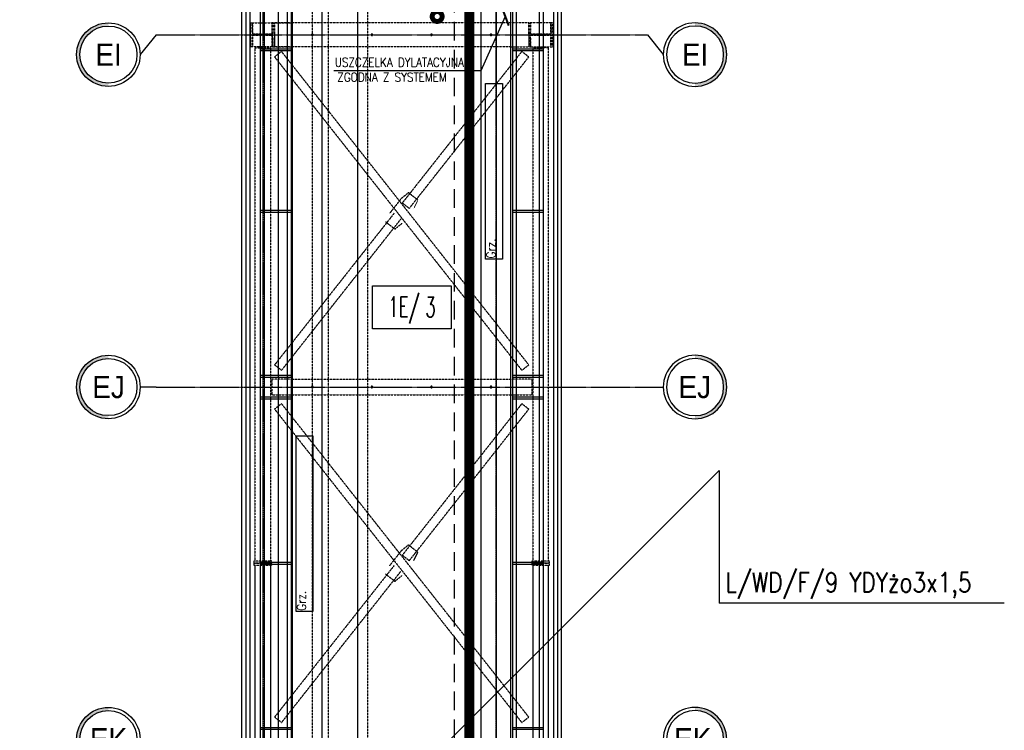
# Model space of a CAD drawing. Extents: x -7228 to 74941, y -112898 to 85621.
# Tile 82 of 256: x 51293 to 52285, y -60158 to -59442. Entities that reach past the tile are written whole.
import ezdxf
from ezdxf.enums import TextEntityAlignment as Align

# ---------------------------------------------------------------- set-up
doc = ezdxf.new("R2010")
doc.units = 0
for name, pattern in [('CENTER', [2, 1.25, -0.25, 0.25, -0.25]), ('DASHED', [0.75, 0.5, -0.25]), ('DASHED2', [0.375, 0.25, -0.125])]:
    doc.linetypes.add(name, pattern=pattern)
doc.layers.get('0').update_dxf_attribs({"color": 101, "linetype": 'CONTINUOUS'})
for name, color, linetype in [('Det-metal', 141, 'CONTINUOUS'), ('E35', 6, 'CONTINUOUS'), ('E50kor', 3, 'CONTINUOUS'), ('Fas-balustrada-widok', 114, 'CONTINUOUS'), ('Ins-co', 2, 'CONTINUOUS'), ('Ins-wod', 4, 'CONTINUOUS'), ('Opis-pom', 6, 'CONTINUOUS'), ('Opis_pom_ramka', 6, 'CONTINUOUS'), ('Os-osie', 14, 'CENTER'), ('Os-osie glowne', 1, 'CENTER'), ('Os-osie-opis', 16, 'CONTINUOUS'), ('Pos-widok', 121, 'CONTINUOUS'), ('Sc-systemowe', 150, 'CONTINUOUS'), ('Sch-opis', 51, 'CONTINUOUS'), ('W-idok', 8, 'CONTINUOUS')]:
    doc.layers.add(name, color=color, linetype=linetype)
doc.styles.add('dwg_opis duży', font='ARIAL.TTF', dxfattribs={"width": 0.9})
doc.styles.add('KA wymiar', font='romans.shx', dxfattribs={"width": 0.6})
doc.styles.add('ROMANS', font='romans', dxfattribs={"width": 0.85})
doc.dimstyles.new('CHMIELNA', dxfattribs={"dimscale": 3.5, "dimtxt": 4, "dimasz": 1.5, "dimexe": 3, "dimexo": 0, "dimgap": 1, "dimtad": 1, "dimdec": 1, "dimrnd": 0.5, "dimzin": 12, "dimdsep": 46, "dimtxsty": 'ROMANS', "dimblk": 'DIMTICK', "dimcen": 0.09, "dimse1": 1, "dimse2": 1, "dimclrd": 143, "dimclrt": 53, "dimadec": 0, "dimazin": 0, "dimtfac": 1, "dimtdec": 1, "dimtix": 1, "dimtmove": 2, "dimatfit": 2, "dimldrblk": 'ARCHTICK', "dimfxl": 0, "dimtolj": 1, "dimtzin": 0, "dimarcsym": 0})

# ---------------------------------------------------------------- blocks, each defined once
blk = doc.blocks.new('DIMTICK')
for p, q in [((0, 1), (0, -1)), ((-1, 0), (1, 0))]:
    blk.add_line(p, q)
at = {"const_width": 0.141}
blk.add_lwpolyline([(0.707, 0.707), (-0.707, -0.707)], dxfattribs=at)
blk = doc.blocks.new('_opis_osi')
blk.add_hatch(color=256).paths.add_polyline_path([(32, -32), (28.8, -32, -1), (-28.8, -32), (-32, -32, 1)])
for radius in [32, 28.8]:
    blk.add_circle((0, -32), radius)
at = {"style": 'dwg_opis duży', "width": 0.9}
blk.add_attdef('AXNAMEV', text='', height=22.4, rotation=90, dxfattribs=at).set_placement((0, -32), align=Align.MIDDLE_CENTER)
blk = doc.blocks.new('_opis_pom_metka')
at = {"layer": 'Opis_pom_ramka'}
blk.add_lwpolyline([(-33.13, 0), (32.87, 0), (32.87, -36), (-33.13, -36)], close=True, dxfattribs=at)
at = {"style": 'KA wymiar', "width": 0.6}
blk.add_attdef('KO/', text='', height=16.8, dxfattribs=at).set_placement((3.45, -25.87), align=Align.RIGHT)
blk.add_attdef('NR', (3.8, -26.16), '', height=16.8, dxfattribs=at)

msp = doc.modelspace()

# ---------------------------------------------------------------- linework, layer by layer
at = {"layer": 'Det-metal', "linetype": 'DASHED', "ltscale": 0.5}
for p, q in [((51525.547, -59445.009), (51527.247, -59445.009)), ((51525.547, -59469.009), (51525.547, -59445.009)), ((51527.247, -59445.009), (51547.847, -59445.009)), ((51527.247, -59454.409), (51527.247, -59445.009)), ((51527.247, -59445.009), (51527.247, -59456.509)), ((51567.547, -59445.009), (51546.547, -59445.009)), ((51546.547, -59445.009), (51546.547, -59469.009)), ((51547.847, -59445.009), (51547.847, -59454.409)), ((51547.847, -59445.009), (51549.547, -59445.009)), ((51547.847, -59456.509), (51547.847, -59445.009)), ((51549.547, -59445.009), (51567.547, -59445.009)), ((51549.547, -59456.509), (51549.547, -59445.009)), ((51549.547, -59445.009), (51549.547, -59469.009)), ((51787.547, -59445.009), (51567.547, -59445.009)), ((51805.547, -59445.009), (51787.547, -59445.009)), ((51805.547, -59456.509), (51805.547, -59445.009)), ((51807.247, -59445.009), (51805.547, -59445.009)), ((51805.547, -59445.009), (51805.547, -59469.009)), ((51827.847, -59445.009), (51807.247, -59445.009)), ((51807.247, -59445.009), (51807.247, -59454.409)), ((51807.247, -59456.509), (51807.247, -59445.009)), ((51827.847, -59454.409), (51827.847, -59445.009)), ((51827.847, -59445.009), (51827.847, -59456.509)), ((51829.547, -59445.009), (51827.847, -59445.009)), ((51829.547, -59469.009), (51829.547, -59445.009)), ((51527.247, -59456.509), (51547.847, -59456.509)), ((51529.347, -59456.509), (51527.247, -59456.509)), ((51527.247, -59457.509), (51527.247, -59469.009)), ((51547.847, -59457.509), (51527.247, -59457.509)), ((51527.247, -59457.509), (51529.347, -59457.509)), ((51527.247, -59469.009), (51527.247, -59459.609)), ((51545.747, -59456.509), (51529.347, -59456.509)), ((51529.347, -59457.509), (51545.747, -59457.509)), ((51538.747, -59457.509), (51537.947, -59457.509)), ((51547.847, -59456.509), (51545.747, -59456.509)), ((51545.747, -59457.509), (51547.847, -59457.509)), ((51547.847, -59469.009), (51547.847, -59457.509)), ((51547.847, -59459.609), (51547.847, -59469.009)), ((51549.547, -59456.509), (51549.547, -59457.509)), ((51549.547, -59457.509), (51549.547, -59469.009)), ((51586.768, -59456.831), (51586.747, -59457.009)), ((51586.747, -59457.009), (51586.768, -59457.187)), ((51586.827, -59456.662), (51586.768, -59456.831)), ((51586.768, -59457.187), (51586.827, -59457.356)), ((51586.922, -59456.51), (51586.827, -59456.662)), ((51586.827, -59457.356), (51586.922, -59457.507)), ((51587.049, -59456.383), (51586.922, -59456.51)), ((51586.922, -59457.507), (51587.049, -59457.634)), ((51587.2, -59456.288), (51587.049, -59456.383)), ((51587.049, -59457.634), (51587.2, -59457.729)), ((51587.369, -59456.229), (51587.2, -59456.288)), ((51587.2, -59457.729), (51587.369, -59457.789)), ((51587.547, -59456.209), (51587.369, -59456.229)), ((51587.369, -59457.789), (51587.547, -59457.809)), ((51587.725, -59456.229), (51587.547, -59456.209)), ((51587.547, -59457.809), (51587.725, -59457.789)), ((51587.895, -59456.288), (51587.725, -59456.229)), ((51587.725, -59457.789), (51587.895, -59457.729)), ((51588.046, -59456.383), (51587.895, -59456.288)), ((51587.895, -59457.729), (51588.046, -59457.634)), ((51588.173, -59456.51), (51588.046, -59456.383)), ((51588.046, -59457.634), (51588.173, -59457.507)), ((51588.268, -59456.662), (51588.173, -59456.51)), ((51588.173, -59457.507), (51588.268, -59457.356)), ((51588.327, -59456.831), (51588.268, -59456.662)), ((51588.268, -59457.356), (51588.327, -59457.187)), ((51588.347, -59457.009), (51588.327, -59456.831)), ((51588.327, -59457.187), (51588.347, -59457.009)), ((51646.768, -59456.831), (51646.747, -59457.009)), ((51646.747, -59457.009), (51646.768, -59457.187)), ((51646.827, -59456.662), (51646.768, -59456.831)), ((51646.768, -59457.187), (51646.827, -59457.356)), ((51646.922, -59456.51), (51646.827, -59456.662)), ((51646.827, -59457.356), (51646.922, -59457.507)), ((51647.049, -59456.383), (51646.922, -59456.51)), ((51646.922, -59457.507), (51647.049, -59457.634)), ((51647.2, -59456.288), (51647.049, -59456.383)), ((51647.049, -59457.634), (51647.2, -59457.729)), ((51647.369, -59456.229), (51647.2, -59456.288)), ((51647.2, -59457.729), (51647.369, -59457.789)), ((51647.547, -59456.209), (51647.369, -59456.229)), ((51647.369, -59457.789), (51647.547, -59457.809)), ((51647.725, -59456.229), (51647.547, -59456.209)), ((51647.547, -59457.809), (51647.725, -59457.789)), ((51647.895, -59456.288), (51647.725, -59456.229)), ((51647.725, -59457.789), (51647.895, -59457.729)), ((51648.046, -59456.383), (51647.895, -59456.288)), ((51647.895, -59457.729), (51648.046, -59457.634)), ((51648.173, -59456.51), (51648.046, -59456.383)), ((51648.046, -59457.634), (51648.173, -59457.507)), ((51648.268, -59456.662), (51648.173, -59456.51)), ((51648.173, -59457.507), (51648.268, -59457.356)), ((51648.327, -59456.831), (51648.268, -59456.662)), ((51648.268, -59457.356), (51648.327, -59457.187)), ((51648.347, -59457.009), (51648.327, -59456.831)), ((51648.327, -59457.187), (51648.347, -59457.009)), ((51706.768, -59456.831), (51706.747, -59457.009)), ((51706.747, -59457.009), (51706.768, -59457.187)), ((51706.827, -59456.662), (51706.768, -59456.831)), ((51706.768, -59457.187), (51706.827, -59457.356)), ((51706.922, -59456.51), (51706.827, -59456.662)), ((51706.827, -59457.356), (51706.922, -59457.507)), ((51707.049, -59456.383), (51706.922, -59456.51)), ((51706.922, -59457.507), (51707.049, -59457.634)), ((51707.2, -59456.288), (51707.049, -59456.383)), ((51707.049, -59457.634), (51707.2, -59457.729)), ((51707.369, -59456.229), (51707.2, -59456.288)), ((51707.2, -59457.729), (51707.369, -59457.789)), ((51707.547, -59456.209), (51707.369, -59456.229)), ((51707.369, -59457.789), (51707.547, -59457.809)), ((51707.725, -59456.229), (51707.547, -59456.209)), ((51707.547, -59457.809), (51707.725, -59457.789)), ((51707.895, -59456.288), (51707.725, -59456.229)), ((51707.725, -59457.789), (51707.895, -59457.729)), ((51708.046, -59456.383), (51707.895, -59456.288)), ((51707.895, -59457.729), (51708.046, -59457.634)), ((51708.173, -59456.51), (51708.046, -59456.383)), ((51708.046, -59457.634), (51708.173, -59457.507)), ((51708.268, -59456.662), (51708.173, -59456.51)), ((51708.173, -59457.507), (51708.268, -59457.356)), ((51708.327, -59456.831), (51708.268, -59456.662)), ((51708.268, -59457.356), (51708.327, -59457.187)), ((51708.347, -59457.009), (51708.327, -59456.831)), ((51708.327, -59457.187), (51708.347, -59457.009)), ((51766.768, -59456.831), (51766.747, -59457.009)), ((51766.747, -59457.009), (51766.768, -59457.187)), ((51766.827, -59456.662), (51766.768, -59456.831)), ((51766.768, -59457.187), (51766.827, -59457.356)), ((51766.922, -59456.51), (51766.827, -59456.662)), ((51766.827, -59457.356), (51766.922, -59457.507)), ((51767.049, -59456.383), (51766.922, -59456.51)), ((51766.922, -59457.507), (51767.049, -59457.634)), ((51767.2, -59456.288), (51767.049, -59456.383)), ((51767.049, -59457.634), (51767.2, -59457.729)), ((51767.369, -59456.229), (51767.2, -59456.288)), ((51767.2, -59457.729), (51767.369, -59457.789)), ((51767.547, -59456.209), (51767.369, -59456.229)), ((51767.369, -59457.789), (51767.547, -59457.809)), ((51767.725, -59456.229), (51767.547, -59456.209)), ((51767.547, -59457.809), (51767.725, -59457.789)), ((51767.895, -59456.288), (51767.725, -59456.229)), ((51767.725, -59457.789), (51767.895, -59457.729)), ((51768.046, -59456.383), (51767.895, -59456.288)), ((51767.895, -59457.729), (51768.046, -59457.634)), ((51768.173, -59456.51), (51768.046, -59456.383)), ((51768.046, -59457.634), (51768.173, -59457.507)), ((51768.268, -59456.662), (51768.173, -59456.51)), ((51768.173, -59457.507), (51768.268, -59457.356)), ((51768.327, -59456.831), (51768.268, -59456.662)), ((51768.268, -59457.356), (51768.327, -59457.187)), ((51768.347, -59457.009), (51768.327, -59456.831)), ((51768.327, -59457.187), (51768.347, -59457.009)), ((51805.547, -59456.509), (51805.547, -59457.509)), ((51805.547, -59457.509), (51805.547, -59469.009)), ((51827.847, -59456.509), (51807.247, -59456.509)), ((51807.247, -59456.509), (51809.347, -59456.509)), ((51807.247, -59457.509), (51827.847, -59457.509)), ((51807.247, -59469.009), (51807.247, -59457.509)), ((51809.347, -59457.509), (51807.247, -59457.509)), ((51807.247, -59459.609), (51807.247, -59469.009)), ((51809.347, -59456.509), (51825.747, -59456.509)), ((51825.747, -59457.509), (51809.347, -59457.509)), ((51816.347, -59457.509), (51817.147, -59457.509)), ((51825.747, -59456.509), (51827.847, -59456.509)), ((51827.847, -59457.509), (51825.747, -59457.509)), ((51827.847, -59457.509), (51827.847, -59469.009)), ((51827.847, -59469.009), (51827.847, -59459.609)), ((51527.247, -59469.009), (51525.547, -59469.009)), ((51547.847, -59469.009), (51527.247, -59469.009)), ((51529.547, -59470.009), (51545.547, -59470.009)), ((51529.547, -59470.009), (51529.547, -59987.509)), ((51545.547, -59987.509), (51545.547, -59470.009)), ((51546.547, -59469.009), (51567.547, -59469.009)), ((51549.547, -59469.009), (51547.847, -59469.009)), ((51567.547, -59469.009), (51549.547, -59469.009)), ((51787.547, -59469.009), (51567.547, -59469.009)), ((51787.547, -59469.009), (51805.547, -59469.009)), ((51805.547, -59469.009), (51807.247, -59469.009)), ((51807.247, -59469.009), (51827.847, -59469.009)), ((51809.547, -59470.009), (51809.547, -59987.509)), ((51825.547, -59470.009), (51809.547, -59470.009)), ((51825.547, -59987.509), (51825.547, -59470.009)), ((51827.847, -59469.009), (51829.547, -59469.009)), ((51556.469, -59473.821), (51549.489, -59479.326)), ((51549.489, -59479.326), (51567.547, -59502.222)), ((51567.547, -59487.867), (51556.469, -59473.821)), ((51798.626, -59473.821), (51787.547, -59487.867)), ((51787.547, -59502.222), (51805.606, -59479.327)), ((51805.606, -59479.327), (51798.713, -59473.89)), ((51787.547, -59766.796), (51567.547, -59487.867)), ((51787.547, -59487.867), (51678.167, -59626.546)), ((51567.547, -59502.222), (51787.547, -59781.151)), ((51685.147, -59632.052), (51787.547, -59502.222)), ((51684.377, -59616.161), (51677.233, -59621.989)), ((51693.799, -59623.593), (51684.377, -59616.161)), ((51677.233, -59621.989), (51665.299, -59637.12)), ((51685.147, -59632.052), (51678.167, -59626.546)), ((51689.796, -59631.898), (51693.799, -59623.593)), ((51669.948, -59636.966), (51567.547, -59766.796)), ((51567.547, -59781.151), (51676.928, -59642.472)), ((51661.296, -59645.425), (51670.718, -59652.857)), ((51670.718, -59652.857), (51677.862, -59647.029)), ((51567.547, -59766.796), (51549.489, -59789.691)), ((51805.606, -59789.691), (51787.547, -59766.796)), ((51556.469, -59795.197), (51567.547, -59781.151)), ((51787.547, -59781.151), (51798.626, -59795.197)), ((51556.469, -59795.197), (51549.489, -59789.691)), ((51798.626, -59795.197), (51805.606, -59789.691)), ((51567.547, -59804.009), (51546.547, -59804.009)), ((51546.547, -59804.009), (51546.547, -59820.009)), ((51567.547, -59804.009), (51787.547, -59804.009)), ((51808.547, -59804.009), (51787.547, -59804.009)), ((51808.547, -59804.009), (51808.547, -59820.009)), ((51586.768, -59811.83), (51586.747, -59812.009)), ((51586.747, -59812.009), (51586.768, -59812.187)), ((51586.827, -59811.662), (51586.768, -59811.83)), ((51586.768, -59812.187), (51586.827, -59812.356)), ((51586.922, -59811.51), (51586.827, -59811.662)), ((51586.827, -59812.356), (51586.922, -59812.508)), ((51587.049, -59811.383), (51586.922, -59811.51)), ((51586.922, -59812.508), (51587.049, -59812.634)), ((51587.2, -59811.288), (51587.049, -59811.383)), ((51587.049, -59812.634), (51587.2, -59812.73)), ((51587.369, -59811.229), (51587.2, -59811.288)), ((51587.2, -59812.73), (51587.369, -59812.789)), ((51587.547, -59811.209), (51587.369, -59811.229)), ((51587.369, -59812.789), (51587.547, -59812.809)), ((51587.725, -59811.229), (51587.547, -59811.209)), ((51587.547, -59812.809), (51587.725, -59812.789)), ((51587.895, -59811.288), (51587.725, -59811.229)), ((51587.725, -59812.789), (51587.895, -59812.73)), ((51588.046, -59811.383), (51587.895, -59811.288)), ((51587.895, -59812.73), (51588.046, -59812.634)), ((51588.173, -59811.51), (51588.046, -59811.383)), ((51588.046, -59812.634), (51588.173, -59812.508)), ((51588.268, -59811.662), (51588.173, -59811.51)), ((51588.173, -59812.508), (51588.268, -59812.356)), ((51588.327, -59811.83), (51588.268, -59811.662)), ((51588.268, -59812.356), (51588.327, -59812.187)), ((51588.347, -59812.009), (51588.327, -59811.83)), ((51588.327, -59812.187), (51588.347, -59812.009)), ((51646.768, -59811.83), (51646.747, -59812.009)), ((51646.747, -59812.009), (51646.768, -59812.187)), ((51646.827, -59811.662), (51646.768, -59811.83)), ((51646.768, -59812.187), (51646.827, -59812.356)), ((51646.922, -59811.51), (51646.827, -59811.662)), ((51646.827, -59812.356), (51646.922, -59812.508)), ((51647.049, -59811.383), (51646.922, -59811.51)), ((51646.922, -59812.508), (51647.049, -59812.634)), ((51647.2, -59811.288), (51647.049, -59811.383)), ((51647.049, -59812.634), (51647.2, -59812.73)), ((51647.369, -59811.229), (51647.2, -59811.288)), ((51647.2, -59812.73), (51647.369, -59812.789)), ((51647.547, -59811.209), (51647.369, -59811.229)), ((51647.369, -59812.789), (51647.547, -59812.809)), ((51647.725, -59811.229), (51647.547, -59811.209)), ((51647.547, -59812.809), (51647.725, -59812.789)), ((51647.895, -59811.288), (51647.725, -59811.229)), ((51647.725, -59812.789), (51647.895, -59812.73)), ((51648.046, -59811.383), (51647.895, -59811.288)), ((51647.895, -59812.73), (51648.046, -59812.634)), ((51648.173, -59811.51), (51648.046, -59811.383)), ((51648.046, -59812.634), (51648.173, -59812.508)), ((51648.268, -59811.662), (51648.173, -59811.51)), ((51648.173, -59812.508), (51648.268, -59812.356)), ((51648.327, -59811.83), (51648.268, -59811.662)), ((51648.268, -59812.356), (51648.327, -59812.187)), ((51648.347, -59812.009), (51648.327, -59811.83)), ((51648.327, -59812.187), (51648.347, -59812.009)), ((51706.768, -59811.83), (51706.747, -59812.009)), ((51706.747, -59812.009), (51706.768, -59812.187)), ((51706.827, -59811.662), (51706.768, -59811.83)), ((51706.768, -59812.187), (51706.827, -59812.356)), ((51706.922, -59811.51), (51706.827, -59811.662)), ((51706.827, -59812.356), (51706.922, -59812.508)), ((51707.049, -59811.383), (51706.922, -59811.51)), ((51706.922, -59812.508), (51707.049, -59812.634)), ((51707.2, -59811.288), (51707.049, -59811.383)), ((51707.049, -59812.634), (51707.2, -59812.73)), ((51707.369, -59811.229), (51707.2, -59811.288)), ((51707.2, -59812.73), (51707.369, -59812.789)), ((51707.547, -59811.209), (51707.369, -59811.229)), ((51707.369, -59812.789), (51707.547, -59812.809)), ((51707.725, -59811.229), (51707.547, -59811.209)), ((51707.547, -59812.809), (51707.725, -59812.789)), ((51707.895, -59811.288), (51707.725, -59811.229)), ((51707.725, -59812.789), (51707.895, -59812.73)), ((51708.046, -59811.383), (51707.895, -59811.288)), ((51707.895, -59812.73), (51708.046, -59812.634)), ((51708.173, -59811.51), (51708.046, -59811.383)), ((51708.046, -59812.634), (51708.173, -59812.508)), ((51708.268, -59811.662), (51708.173, -59811.51)), ((51708.173, -59812.508), (51708.268, -59812.356)), ((51708.327, -59811.83), (51708.268, -59811.662)), ((51708.268, -59812.356), (51708.327, -59812.187)), ((51708.347, -59812.009), (51708.327, -59811.83)), ((51708.327, -59812.187), (51708.347, -59812.009)), ((51766.768, -59811.83), (51766.747, -59812.009)), ((51766.747, -59812.009), (51766.768, -59812.187)), ((51766.827, -59811.662), (51766.768, -59811.83)), ((51766.768, -59812.187), (51766.827, -59812.356)), ((51766.922, -59811.51), (51766.827, -59811.662)), ((51766.827, -59812.356), (51766.922, -59812.508)), ((51767.049, -59811.383), (51766.922, -59811.51)), ((51766.922, -59812.508), (51767.049, -59812.634)), ((51767.2, -59811.288), (51767.049, -59811.383)), ((51767.049, -59812.634), (51767.2, -59812.73)), ((51767.369, -59811.229), (51767.2, -59811.288)), ((51767.2, -59812.73), (51767.369, -59812.789)), ((51767.547, -59811.209), (51767.369, -59811.229)), ((51767.369, -59812.789), (51767.547, -59812.809)), ((51767.725, -59811.229), (51767.547, -59811.209)), ((51767.547, -59812.809), (51767.725, -59812.789)), ((51767.895, -59811.288), (51767.725, -59811.229)), ((51767.725, -59812.789), (51767.895, -59812.73)), ((51768.046, -59811.383), (51767.895, -59811.288)), ((51767.895, -59812.73), (51768.046, -59812.634)), ((51768.173, -59811.51), (51768.046, -59811.383)), ((51768.046, -59812.634), (51768.173, -59812.508)), ((51768.268, -59811.662), (51768.173, -59811.51)), ((51768.173, -59812.508), (51768.268, -59812.356)), ((51768.327, -59811.83), (51768.268, -59811.662)), ((51768.268, -59812.356), (51768.327, -59812.187)), ((51768.347, -59812.009), (51768.327, -59811.83)), ((51768.327, -59812.187), (51768.347, -59812.009)), ((51546.547, -59820.009), (51567.547, -59820.009)), ((51567.547, -59820.009), (51787.547, -59820.009)), ((51787.547, -59820.009), (51808.547, -59820.009)), ((51556.469, -59828.821), (51549.489, -59834.326)), ((51549.489, -59834.326), (51567.547, -59857.222)), ((51567.547, -59842.867), (51556.469, -59828.821)), ((51798.626, -59828.821), (51787.547, -59842.867)), ((51787.547, -59857.222), (51805.606, -59834.326)), ((51805.606, -59834.326), (51798.713, -59828.89)), ((51787.547, -60121.795), (51567.547, -59842.867)), ((51787.547, -59842.867), (51678.167, -59981.546)), ((51567.547, -59857.222), (51787.547, -60136.151)), ((51685.147, -59987.052), (51787.547, -59857.222)), ((51684.377, -59971.161), (51677.233, -59976.989)), ((51693.799, -59978.593), (51684.377, -59971.161)), ((51677.233, -59976.989), (51665.299, -59992.12)), ((51685.147, -59987.052), (51678.167, -59981.546)), ((51689.796, -59986.898), (51693.799, -59978.593)), ((51528.547, -59987.509), (51528.547, -59989.509)), ((51546.547, -59987.509), (51528.547, -59987.509)), ((51528.547, -59989.509), (51528.547, -59991.509)), ((51546.547, -59989.509), (51528.547, -59989.509)), ((51528.547, -59989.509), (51546.547, -59989.509)), ((51528.547, -59991.509), (51546.547, -59991.509)), ((51546.547, -59989.509), (51546.547, -59987.509)), ((51546.547, -59991.509), (51546.547, -59989.509)), ((51669.948, -59991.966), (51567.547, -60121.795)), ((51826.547, -59987.509), (51808.547, -59987.509)), ((51808.547, -59987.509), (51808.547, -59989.509)), ((51808.547, -59989.509), (51808.547, -59991.509)), ((51826.547, -59989.509), (51808.547, -59989.509)), ((51808.547, -59989.509), (51826.547, -59989.509)), ((51808.547, -59991.509), (51826.547, -59991.509)), ((51826.547, -59989.509), (51826.547, -59987.509)), ((51826.547, -59991.509), (51826.547, -59989.509)), ((51567.547, -60136.151), (51676.928, -59997.472)), ((51661.296, -60000.425), (51670.718, -60007.857)), ((51670.718, -60007.857), (51677.862, -60002.029)), ((51567.547, -60121.795), (51549.489, -60144.691)), ((51805.606, -60144.691), (51787.547, -60121.795)), ((51556.469, -60150.197), (51549.489, -60144.691)), ((51556.469, -60150.197), (51567.547, -60136.151)), ((51787.547, -60136.151), (51798.626, -60150.197)), ((51798.626, -60150.197), (51805.606, -60144.691))]:
    msp.add_line(p, q, dxfattribs=at)
at = {"layer": 'Det-metal', "ltscale": 0.5}
for p, q in [((51529.547, -59991.509), (51529.547, -61762.509)), ((51545.547, -61762.509), (51545.547, -59991.509)), ((51809.547, -59991.509), (51809.547, -61762.509)), ((51825.547, -61762.509), (51825.547, -59991.509))]:
    msp.add_line(p, q, dxfattribs=at)
at = {"layer": 'E35'}
for p, q in [((51671.385, -60222.2), (51997.523, -59896.062)), ((51997.523, -59896.062), (51997.523, -60029.826)), ((52284.789, -60029.826), (51997.523, -60029.826))]:
    msp.add_line(p, q, dxfattribs=at)
at = {"layer": 'E50kor', "linetype": 'DASHED2', "ltscale": 75}
msp.add_line((51730.7, -62865.87), (51730.7, -56250.713), dxfattribs=at)
at = {"layer": 'E50kor', "const_width": 10}
msp.add_lwpolyline([(51297.624, -62892.36), (51745.7, -62892.36), (51745.7, -56265.713)], dxfattribs=at)
at = {"layer": 'E50kor', "linetype": 'DASHED2', "const_width": 10}
msp.add_lwpolyline([(51710.784, -59438.593, 1), (51715.784, -59438.593, 1)], format="xyb", close=True, dxfattribs=at)
at = {"layer": 'Fas-balustrada-widok'}
for points in [[(51562.047, -56555.711), (51562.047, -62318.676)], [(51566.047, -56555.711), (51566.047, -62318.676)], [(51789.047, -56555.711), (51789.047, -62318.676)], [(51793.047, -56555.711), (51793.047, -62318.676)], [(51535.047, -56593.711), (51535.047, -62308.193)], [(51539.047, -56593.711), (51539.047, -62308.193)], [(51816.047, -56593.711), (51816.047, -62308.193)], [(51820.047, -56593.711), (51820.047, -62308.193)], [(51535.047, -59471.009), (51566.047, -59471.009)], [(51535.047, -59473.009), (51566.047, -59473.009)], [(51789.047, -59471.009), (51820.047, -59471.009)], [(51789.047, -59473.009), (51820.047, -59473.009)], [(51535.047, -59633.693), (51566.047, -59633.693)], [(51535.047, -59635.693), (51566.047, -59635.693)], [(51789.047, -59633.693), (51820.047, -59633.693)], [(51789.047, -59635.693), (51820.047, -59635.693)], [(51535.047, -59800.009), (51566.047, -59800.009)], [(51535.047, -59802.009), (51566.047, -59802.009)], [(51789.047, -59800.009), (51820.047, -59800.009)], [(51789.047, -59802.009), (51820.047, -59802.009)], [(51535.047, -59822.009), (51566.047, -59822.009)], [(51535.047, -59824.009), (51566.047, -59824.009)], [(51789.047, -59822.009), (51820.047, -59822.009)], [(51789.047, -59824.009), (51820.047, -59824.009)], [(51535.047, -59988.693), (51566.047, -59988.693)], [(51535.047, -59990.693), (51566.047, -59990.693)], [(51789.047, -59988.693), (51820.047, -59988.693)], [(51789.047, -59990.693), (51820.047, -59990.693)], [(51535.047, -60155.009), (51566.047, -60155.009)], [(51535.047, -60157.009), (51566.047, -60157.009)], [(51789.047, -60155.009), (51820.047, -60155.009)], [(51789.047, -60157.009), (51820.047, -60157.009)]]:
    msp.add_lwpolyline(points, dxfattribs=at)
at = {"layer": 'Ins-co'}
msp.add_line((51633.047, -56543.711), (51633.047, -61991.193), dxfattribs=at)
at = {"layer": 'Ins-co', "linetype": 'DASHED', "ltscale": 0.5}
msp.add_line((51643.047, -56543.711), (51643.047, -61991.193), dxfattribs=at)
at = {"layer": 'Ins-co'}
for points in [[(51762.117, -59506.193), (51779.117, -59506.193), (51779.117, -59683.193), (51762.117, -59683.193)], [(51571.117, -59861.193), (51588.117, -59861.193), (51588.117, -60038.193), (51571.117, -60038.193)]]:
    msp.add_lwpolyline(points, close=True, dxfattribs=at)
at = {"layer": 'Ins-wod'}
for points in [[(51516.547, -62305.509), (51516.547, -56566.526)], [(51838.547, -62305.509), (51838.547, -56566.526)]]:
    msp.add_lwpolyline(points, dxfattribs=at)
at = {"layer": 'Ins-wod', "linetype": 'DASHED', "ltscale": 0.5}
for points in [[(51587.406, -57337.193), (51587.406, -62443.509)], [(51603.406, -57337.193), (51603.406, -62427.509)]]:
    msp.add_lwpolyline(points, dxfattribs=at)
at = {"layer": 'Os-osie', "ltscale": 0.5}
for p, q in [((51429.982, -59457.009), (51925.113, -59457.009)), ((51429.982, -59812.009), (51925.113, -59812.009))]:
    msp.add_line(p, q, dxfattribs=at)
at = {"layer": 'Os-osie glowne'}
for points in [[(51537.547, -56064.193), (51537.547, -63668.4)], [(51772.547, -56064.193), (51772.547, -62415.66)]]:
    msp.add_lwpolyline(points, dxfattribs=at)
at = {"layer": 'Os-osie-opis'}
for points in [[(51429.982, -59457.009), (51413.982, -59477.009)], [(51925.113, -59457.009), (51941.113, -59477.009)], [(51429.982, -59812.009), (51413.982, -59812.009)], [(51925.113, -59812.009), (51941.113, -59812.009)]]:
    msp.add_lwpolyline(points, dxfattribs=at)
at = {"layer": 'Pos-widok'}
msp.add_lwpolyline([(51552.955, -62298.334), (51772.955, -62298.334), (51772.955, -59421.833), (51552.955, -59421.833), (51552.955, -62298.334)], dxfattribs=at)
at = {"layer": 'Sc-systemowe'}
for points in [[(51520.547, -59432.635), (51520.547, -62305.509)], [(51524.547, -59432.635), (51524.547, -62305.509)], [(51830.547, -59432.635), (51830.547, -62305.509)], [(51834.547, -59432.635), (51834.547, -62305.509)]]:
    msp.add_lwpolyline(points, dxfattribs=at)
at = {"layer": 'W-idok'}
for points in [[(51567.547, -62305.509), (51567.547, -56553.711)], [(51597.547, -62305.509), (51597.547, -56553.711)], [(51757.547, -62305.509), (51757.547, -56553.711)], [(51787.547, -62305.509), (51787.547, -56553.711)]]:
    msp.add_lwpolyline(points, dxfattribs=at)

# ---------------------------------------------------------------- block references
at = {"layer": 'Opis-pom'}
ref = msp.add_blockref('_opis_pom_metka', (51688.011, -59710.092), dxfattribs=dict(at, xscale=1.2, yscale=1.2, zscale=1.2))
ref.add_attrib('KO/', '1E/', dxfattribs={"layer": '0', "height": 20.16, "style": 'KA wymiar', "width": 0.6}).set_placement((51695.705, -59741.133), align=Align.RIGHT)
ref.add_attrib('NR', '3', (51701.458, -59741.489), dxfattribs={"layer": '0', "height": 20.16, "style": 'KA wymiar', "width": 0.6})
at = {"layer": 'Os-osie-opis'}
ref = msp.add_blockref('_opis_osi', (51413.982, -59477.009), dxfattribs=dict(at, rotation=270))
ref.add_attrib('AXNAMEV', 'EI', dxfattribs={"layer": '0', "height": 22.4, "style": 'dwg_opis duży', "width": 0.9}).set_placement((51382.147, -59477.009), align=Align.MIDDLE_CENTER)
ref = msp.add_blockref('_opis_osi', (51941.113, -59477.009), dxfattribs=dict(at, xscale=-1, rotation=90))
ref.add_attrib('AXNAMEV', 'EI', dxfattribs={"layer": '0', "height": 22.4, "style": 'dwg_opis duży', "width": 0.9}).set_placement((51973.25, -59477.009), align=Align.MIDDLE_CENTER)
ref = msp.add_blockref('_opis_osi', (51413.982, -59812.009), dxfattribs=dict(at, rotation=270))
ref.add_attrib('AXNAMEV', 'EJ', dxfattribs={"layer": '0', "height": 22.4, "style": 'dwg_opis duży', "width": 0.9}).set_placement((51382.147, -59812.009), align=Align.MIDDLE_CENTER)
ref = msp.add_blockref('_opis_osi', (51941.113, -59812.009), dxfattribs=dict(at, xscale=-1, rotation=90))
ref.add_attrib('AXNAMEV', 'EJ', dxfattribs={"layer": '0', "height": 22.4, "style": 'dwg_opis duży', "width": 0.9}).set_placement((51972.906, -59812.009), align=Align.MIDDLE_CENTER)
ref = msp.add_blockref('_opis_osi', (51413.982, -60167.009), dxfattribs=dict(at, rotation=270))
ref.add_attrib('AXNAMEV', 'EK', dxfattribs={"layer": '0', "height": 22.4, "style": 'dwg_opis duży', "width": 0.9}).set_placement((51382.147, -60167.009), align=Align.MIDDLE_CENTER)
ref = msp.add_blockref('_opis_osi', (51941.113, -60167.009), dxfattribs=dict(at, xscale=-1, rotation=90))
ref.add_attrib('AXNAMEV', 'EK', dxfattribs={"layer": '0', "height": 22.4, "style": 'dwg_opis duży', "width": 0.9}).set_placement((51970.775, -60167.009), align=Align.MIDDLE_CENTER)

# ---------------------------------------------------------------- texts
at = {"layer": 'E35', "style": 'ROMANS', "width": 0.8}
msp.add_text('L/WD/F/9 YDYżo3x1,5', height=20, dxfattribs=at).set_placement((52003.649, -60018.876))
at = {"layer": 'Ins-co', "char_height": 9, "width": 203.76147, "attachment_point": 3, "rotation": 90, "style": 'ROMANS'}
for insert in [(51763.077, -59662.416), (51572.077, -60017.416)]:
    msp.add_mtext('Grz.', dxfattribs=dict(at, insert=insert))
at = {"layer": 'Sch-opis', "char_height": 9, "width": 203.76147, "attachment_point": 1, "style": 'ROMANS'}
for s, insert in [('USZCZELKA DYLATACYJNA', (51610.107, -59480.256)), ('ZGODNA Z SYSTEMEM', (51612.718, -59495.241))]:
    msp.add_mtext(s, dxfattribs=dict(at, insert=insert))

# ---------------------------------------------------------------- leaders
at = {"layer": 'Sch-opis'}
msp.add_leader([(51781.943, -59438.509), (51757.262, -59493.323), (51609.156, -59493.323)], dimstyle='CHMIELNA', override={"dimasz": 4, "dimgap": 1, "dimtad": 0}, dxfattribs=at)

doc.saveas('drawing.dxf')
